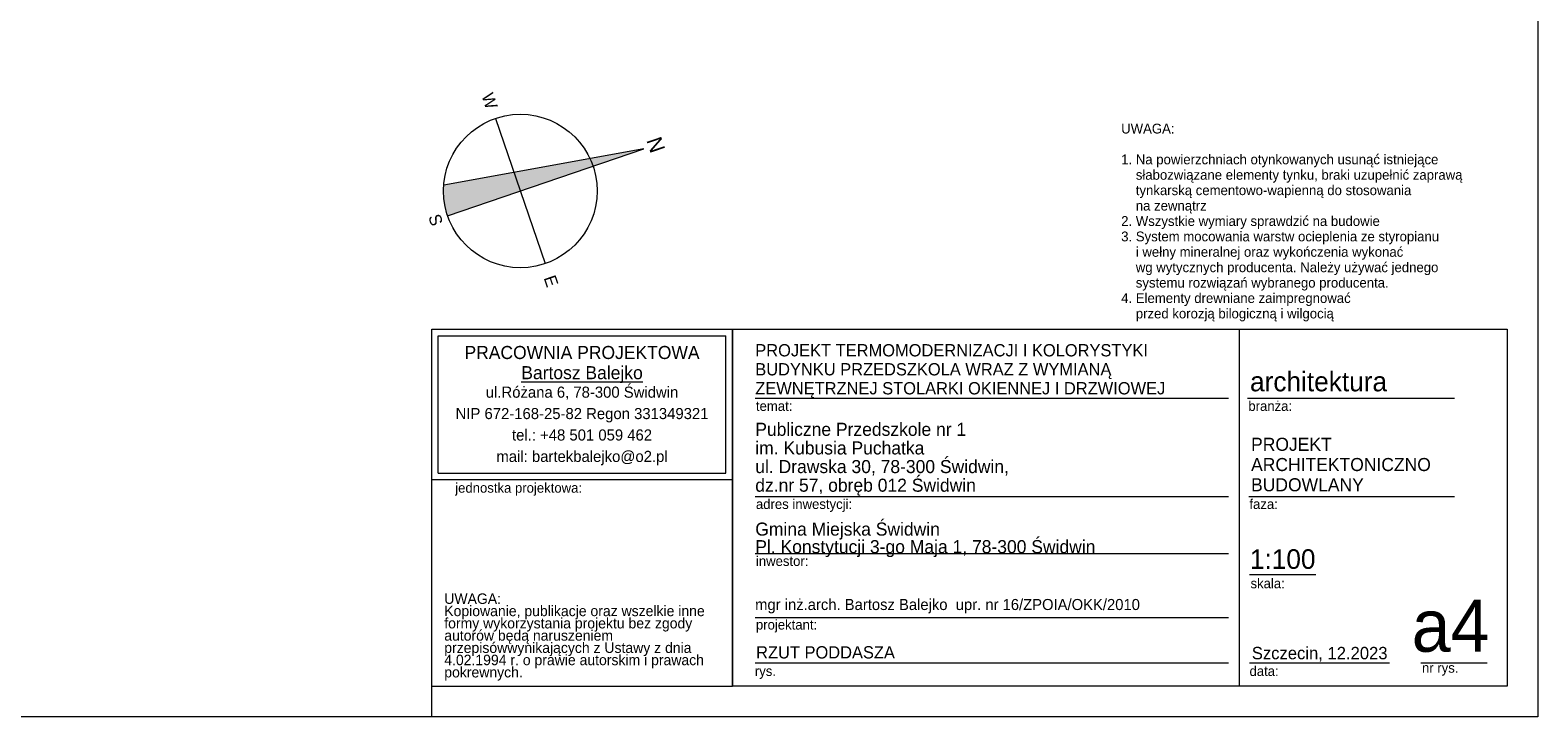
# Model space of a CAD drawing. Extents: x -21260 to 35740, y -2672 to 187028.
# Tile 104 of 120: x 11207 to 35740, y 117328 to 128511. Entities that reach past the tile are written whole.
import ezdxf

# ---------------------------------------------------------------- set-up
doc = ezdxf.new("R2010")
doc.units = 0
doc.header["$MEASUREMENT"] = 0
doc.layers.add('Arch opisy_Nr_Pióra__2', color=7, linetype='Continuous', lineweight=13, true_color=0x7f7f7f)
for name, color, linetype, lineweight in [('Arch opisy_Nr_Pióra__21', 7, 'Continuous', 13), ('Arch opisy_Nr_Pióra__5', 7, 'Continuous', 13), ('ARCH TABELA_Nr_Pióra__1', 7, 'Continuous', 25), ('ARCH TABELA_Nr_Pióra__21', 7, 'Continuous', 13), ('ARCH TABELA_Nr_Pióra__7', 7, 'Continuous', 13)]:
    doc.layers.add(name, color=color, linetype=linetype, lineweight=lineweight)
doc.styles.add('GENERATED_STYLE_10', font='txt')
doc.styles.add('GENERATED_STYLE_12', font='txt')
doc.styles.add('GENERATED_STYLE_2', font='txt')
doc.styles.add('GENERATED_STYLE_8', font='txt')
doc.styles.add('GENERATED_STYLE_9', font='txt')

msp = doc.modelspace()

# ---------------------------------------------------------------- hatches: boundary and pattern name
at = {"layer": 'Arch opisy_Nr_Pióra__5', "linetype": 'Continuous'}
msp.add_hatch(color=256, dxfattribs=at).paths.add_polyline_path([(21193.2, 126577.5), (20317.1, 126417.9), (19080.6, 126192.7), (17936.8, 125984.3, 0.1010966), (18000.3, 125488), (19183.3, 125891.7), (20366.3, 126295.4)], flags=0)

# ---------------------------------------------------------------- linework, layer by layer
for p, q in [((18779.6, 127074.7), (19587, 124708.7)), ((21193.2, 126577.5), (17936.8, 125984.3)), ((18000.3, 125488), (21193.2, 126577.5))]:
    msp.add_line(p, q, dxfattribs=at)
msp.add_circle((19183.3, 125891.7), 1250, dxfattribs=at)
at = {"layer": 'ARCH TABELA_Nr_Pióra__21', "linetype": 'Continuous'}
for p, q in [((35740.1, 147028.4), (35740.1, 117328.4)), ((17740.1, 123639.5), (35240.1, 123639.5)), ((17740.1, 117828.4), (17740.1, 123639.5)), ((17740.1, 121192.7), (17740.1, 123639.5)), ((17740.1, 123639.5), (22633.7, 123639.5)), ((17846.5, 123533.1), (22527.3, 123533.1)), ((17846.5, 121299.1), (17846.5, 123533.1)), ((22527.3, 121299.1), (22527.3, 123533.1)), ((22633.7, 121192.7), (22633.7, 123639.5)), ((22633.7, 123639.5), (22633.7, 117828.4)), ((30878.4, 123639.5), (30878.4, 117828.4)), ((35240.1, 123639.5), (35240.1, 117828.4)), ((22633.7, 117828.4), (22633.7, 123239.5)), ((23005.9, 122518.9), (30705.7, 122518.9)), ((31017.7, 122518.9), (34385, 122518.9)), ((17846.5, 121299.1), (22527.3, 121299.1)), ((17740.1, 121192.7), (22633.7, 121192.7)), ((23005.9, 120918.4), (30705.7, 120918.4)), ((31035.1, 120918.4), (34385, 120918.4)), ((23005.9, 119990.4), (30705.7, 119990.4)), ((31046.9, 119646.2), (32126.6, 119646.2)), ((23005.9, 118946.2), (30705.7, 118946.2)), ((23005.9, 118210.8), (30705.7, 118210.8)), ((31046.9, 118210.8), (33328.7, 118210.8)), ((33837.4, 118210.8), (34917, 118210.8)), ((17740.1, 117828.4), (22633.7, 117828.4)), ((17740.1, 117328.4), (17740.1, 117828.4)), ((17740.1, 117328.4), (17740.1, 117828.4)), ((17740.1, 117328.4), (17740.1, 117828.4)), ((35240.1, 117828.4), (22633.7, 117828.4)), ((35740.1, 117328.4), (-21259.9, 117328.4))]:
    msp.add_line(p, q, dxfattribs=at)

# ---------------------------------------------------------------- texts
at = {"layer": 'Arch opisy_Nr_Pióra__2', "linetype": 'Continuous', "attachment_point": 8, "rotation": 288.84142, "style": 'GENERATED_STYLE_2'}
for s, insert, char_height in [('{W}', (18588.1, 127326.3), 200), ('{N}', (21269.8, 126603.7), 250), ('{S}', (17707.6, 125388.1), 200), ('{E}', (19589.2, 124392.4), 200)]:
    msp.add_mtext(s, dxfattribs=dict(at, insert=insert, char_height=char_height))
at = {"layer": 'Arch opisy_Nr_Pióra__21', "linetype": 'Continuous', "insert": (28960.1, 123768.3), "char_height": 160, "width": 6280, "attachment_point": 7, "line_spacing_factor": 0.94074, "style": 'GENERATED_STYLE_12'}
msp.add_mtext('{UWAGA:\\P\\P1. Na powierzchniach otynkowanych usunąć istniejące  \\P    słabozwiązane elementy tynku, braki uzupełnić zaprawą \\P    tynkarską cementowo-wapienną do stosowania \\P    na zewnątrz\\P2. Wszystkie wymiary sprawdzić na budowie\\P3. System mocowania warstw ocieplenia ze styropianu \\P    i wełny mineralnej oraz wykończenia wykonać \\P    wg wytycznych producenta. Należy używać jednego \\P    systemu rozwiązań wybranego producenta.\\P4. Elementy drewniane zaimpregnować\\P    przed korozją bilogiczną i wilgocią}', dxfattribs=at)
at = {"layer": 'ARCH TABELA_Nr_Pióra__1', "linetype": 'Continuous', "style": 'GENERATED_STYLE_8'}
for s, insert, char_height, attachment_point, line_spacing_factor in [('{PROJEKT \\PARCHITEKTONICZNO\\PBUDOWLANY}', (31073.8, 121873.2), 212.84, 1, 0.9285), ('{Gmina Miejska Świdwin\\PPl. Konstytucji 3-go Maja 1, 78-300 Świdwin}', (23005.9, 119929.1), 212.766, 7, 0.807442)]:
    msp.add_mtext(s, dxfattribs=dict(at, insert=insert, char_height=char_height, attachment_point=attachment_point, line_spacing_factor=line_spacing_factor))
at = {"layer": 'ARCH TABELA_Nr_Pióra__7', "linetype": 'Continuous'}
for s, insert, char_height, attachment_point, line_spacing_factor, style in [('{PRACOWNIA PROJEKTOWA\\P\\LBartosz Balejko}', (20186.9, 123368.2), 212.766, 2, 0.926719, 'GENERATED_STYLE_10'), ('{PROJEKT TERMOMODERNIZACJI I KOLORYSTYKI\\PBUDYNKU PRZEDSZKOLA WRAZ Z WYMIANĄ \\PZEWNĘTRZNEJ STOLARKI OKIENNEJ I DRZWIOWEJ }', (23005.9, 122518.7), 200, 7, 0.927967, 'GENERATED_STYLE_9'), ('{Publiczne Przedszkole nr 1\\Pim. Kubusia Puchatka\\Pul. Drawska 30, 78-300 Świdwin, \\Pdz.nr 57, obręb 012 Świdwin}', (23005.9, 120930.1), 212.766, 7, 0.855122, 'GENERATED_STYLE_8')]:
    msp.add_mtext(s, dxfattribs=dict(at, insert=insert, char_height=char_height, attachment_point=attachment_point, line_spacing_factor=line_spacing_factor, style=style))
for s, insert, char_height, attachment_point, style in [('{architektura}', (31056.4, 122948.5), 319.16, 1, 'GENERATED_STYLE_8'), ('{temat:}', (23016.6, 122470.1), 159.58, 1, 'GENERATED_STYLE_8'), ('{branża:}', (31029.5, 122470.1), 159.58, 1, 'GENERATED_STYLE_8'), ('{jednostka projektowa:}', (18123, 121138.1), 159.58, 1, 'GENERATED_STYLE_8'), ('{adres inwestycji:}', (23016.6, 120873.4), 159.58, 1, 'GENERATED_STYLE_8'), ('{faza:}', (31046.9, 120873.4), 159.58, 1, 'GENERATED_STYLE_8'), ('{1:100}', (31054.3, 120057.4), 319.16, 1, 'GENERATED_STYLE_8'), ('{inwestor:}', (23016.6, 119945.3), 159.58, 1, 'GENERATED_STYLE_8'), ('{skala:}', (31064.6, 119581.9), 159.58, 1, 'GENERATED_STYLE_8'), ('{mgr inż.arch. Bartosz Balejko  upr. nr 16/ZPOIA/OKK/2010}', (23003.7, 119248), 180, 1, 'GENERATED_STYLE_8'), ('{a4}', (34952.8, 119239.5), 851.16, 3, 'GENERATED_STYLE_8'), ('{projektant:}', (23016.6, 118909.7), 159.58, 1, 'GENERATED_STYLE_8'), ('{RZUT PODDASZA}', (23019.7, 118479.3), 200, 1, 'GENERATED_STYLE_9'), ('{Szczecin, 12.2023}', (31085.6, 118468.1), 202.128, 1, 'GENERATED_STYLE_8'), ('{rys.}', (22998.7, 118153.6), 159.58, 1, 'GENERATED_STYLE_8'), ('{data:}', (31048.3, 118153.6), 159.58, 1, 'GENERATED_STYLE_8'), ('{nr rys.}', (33855.1, 118207), 159.58, 1, 'GENERATED_STYLE_8')]:
    msp.add_mtext(s, dxfattribs=dict(at, insert=insert, char_height=char_height, attachment_point=attachment_point, style=style))
at = {"layer": 'ARCH TABELA_Nr_Pióra__7', "linetype": 'Continuous', "style": 'GENERATED_STYLE_8'}
for s, insert, char_height, width, attachment_point, line_spacing_factor in [('{ul.Różana 6, 78-300 Świdwin\\PNIP 672-168-25-82 Regon 331349321\\Ptel.: +48 501 059 462\\Pmail: bartekbalejko@o2.pl}', (20186.9, 122706.3), 180.852, 7974.447, 2, 1.156383), ('{UWAGA:\\PKopiowanie, publikacje oraz wszelkie inne formy wykorzystania projektu bez zgody autorów będą naruszeniem przepisówwynikających z Ustawy z dnia 4.02.1994 r. o prawie autorskim i prawach pokrewnych.}', (17945.2, 119338.1), 170.2128, 4483.408, 1, 0.703415)]:
    msp.add_mtext(s, dxfattribs=dict(at, insert=insert, char_height=char_height, width=width, attachment_point=attachment_point, line_spacing_factor=line_spacing_factor))

doc.saveas('drawing.dxf')
